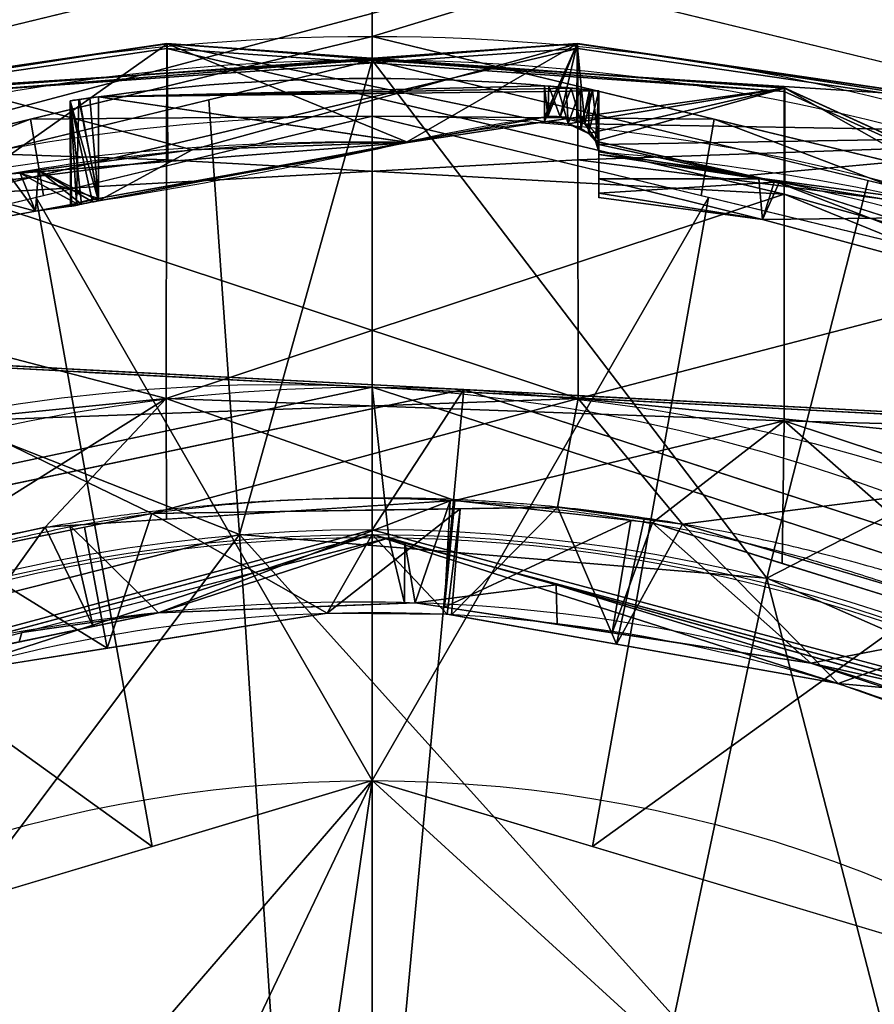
# Model space of a CAD drawing. Header units: millimetres. Extents: x -115 to 115, y -168 to 68.
# Tile 253 of 256: x -9 to 12, y 28 to 51. Entities that reach past the tile are written whole.
import ezdxf

# ---------------------------------------------------------------- set-up
doc = ezdxf.new("R2010")
doc.units = ezdxf.units.MM
doc.layers.add('100', color=7, linetype='Continuous', true_color=0xffffff)

msp = doc.modelspace()

# ---------------------------------------------------------------- linework, layer by layer
at = {"layer": '100', "color": 163, "linetype": 'Continuous'}
for p, q in [((4.184, 48.951, 4.561), (4.184, 49.825, 4.561)), ((4.184, 49.825, -4.561), (4.184, 49.065, -4.561)), ((-6.654, 47.026, -0.949), (-6.654, 49.555, -0.949)), ((-6.654, 49.555, 0.949), (-6.654, 47.089, 0.949)), ((5.5, 49.697, 3.613), (5.5, 48.216, 3.613)), ((5.5, 48.4, -3.613), (5.5, 49.697, -3.613)), ((5.5, 49.697, -3.613), (5.5, 49.697, 3.613))]:
    msp.add_line(p, q, dxfattribs=at)
at = {"layer": '100', "color": 163, "linetype": 'Continuous', "extrusion": (0, 0, -1)}
msp.add_circle((0, 0, 50), 39.036, dxfattribs=at)
at = {"layer": '100', "color": 163, "linetype": 'Continuous'}
msp.add_circle((0, 0, -49.799), 38.92, dxfattribs=at)
at = {"layer": '100', "color": 163, "linetype": 'Continuous', "extrusion": (0, 0, -1)}
for centre, radius, start, end in [((0, 0, -94), 68, 283.06797, 256.93203), ((0, 0, -81), 65, 283.06797, 256.93203), ((0, 0, -97), 51.024, 286.7388, 253.2612), ((0, 0, -80.215), 50.45, 286.0923, 253.9077), ((0, 0, 67), 42.5, 4.0012, 93.0018), ((0, 0, 50), 42.5, 4.0012, 93.0018), ((0, 0, 67), 42.5, 93.0018, 273.0018), ((0, 0, 50), 42.5, 93.0018, 273.0018), ((0, 0, -50), 38.845, 209.0115, 150.9893), ((0, 0, -100), 32.941, 283.1966, 256.8034)]:
    msp.add_arc(centre, radius, start, end, dxfattribs=at)
at = {"layer": '100', "color": 163, "linetype": 'Continuous'}
for centre, radius, start, end in [((0, 0, 84), 68, 283.06797, 256.93203), ((0, 0, 81), 53.418, 285.9698, 254.0302), ((0, 0, 97.321), 49.087, 286.8231, 253.1769), ((-2.226, 0.058, 50), 42.5, 86.9982, 266.9982), ((-2.226, 0.058, 67), 42.5, 86.9982, 266.9982), ((-2.226, 0.058, 50), 42.5, 266.9982, 86.9982), ((-2.226, 0.058, 67), 42.5, 266.9982, 86.9982)]:
    msp.add_arc(centre, radius, start, end, dxfattribs=at)
at = {"layer": '100', "color": 163, "linetype": 'Continuous', "extrusion": (0.987755, 0.102252, -0.117837)}
msp.add_arc((23.798, 101.057, -11.992), 3.55, 329.9332, 210.0668, dxfattribs=at)
at = {"layer": '100', "color": 163, "linetype": 'Continuous', "extrusion": (-0.316228, 0, 0.948683)}
msp.add_ellipse((0, 0, 3.167), major_axis=(-50, 0, -16.667), ratio=0.948683, start_param=4.628616, end_param=4.845864, dxfattribs=at)
at = {"layer": '100', "color": 163, "linetype": 'Continuous', "extrusion": (-0.316228, 0, -0.948683)}
msp.add_ellipse((0, 0, -3.167), major_axis=(50, 0, -16.667), ratio=0.948683, start_param=4.578914, end_param=4.796162, dxfattribs=at)
at = {"layer": '100', "color": 163, "linetype": 'Continuous'}
for points, knots in [([(5.5, 49.697, 3.613), (5.5, 49.697, 3.617), (5.5, 49.697, 3.622), (5.498, 49.697, 3.738), (5.478, 49.699, 3.85), (5.401, 49.707, 4.06), (5.345, 49.714, 4.159), (5.204, 49.728, 4.331), (5.118, 49.737, 4.407), (4.927, 49.757, 4.524), (4.821, 49.767, 4.566), (4.642, 49.784, 4.605), (4.571, 49.791, 4.613), (4.393, 49.807, 4.613), (4.285, 49.816, 4.595), (4.184, 49.825, 4.561)], [0, 0, 0, 0, 0.007335, 0.007335, 0.18428, 0.18428, 0.36122, 0.36122, 0.538894, 0.538894, 0.717558, 0.717558, 0.829628, 0.829628, 1, 1, 1, 1]), ([(4.184, 49.825, -4.561), (4.219, 49.822, -4.573), (4.255, 49.819, -4.583), (4.36, 49.81, -4.605), (4.43, 49.803, -4.613), (4.612, 49.787, -4.613), (4.726, 49.776, -4.593), (4.938, 49.756, -4.518), (5.039, 49.745, -4.462), (5.214, 49.727, -4.321), (5.291, 49.719, -4.235), (5.409, 49.707, -4.044), (5.453, 49.702, -3.937), (5.492, 49.697, -3.757), (5.5, 49.697, -3.685), (5.5, 49.697, -3.613)], [0, 0, 0, 0, 0.058695, 0.058695, 0.169509, 0.169509, 0.348871, 0.348871, 0.528243, 0.528243, 0.70743, 0.70743, 0.885805, 0.885805, 1, 1, 1, 1]), ([(-6.654, 49.555, 0.949), (-6.733, 49.545, 0.922), (-6.809, 49.534, 0.886), (-6.974, 49.511, 0.78), (-7.06, 49.499, 0.701), (-7.198, 49.479, 0.523), (-7.252, 49.471, 0.42), (-7.322, 49.461, 0.208), (-7.34, 49.458, 0.094), (-7.336, 49.459, -0.128), (-7.315, 49.462, -0.24), (-7.238, 49.473, -0.448), (-7.182, 49.482, -0.547), (-7.042, 49.502, -0.719), (-6.956, 49.514, -0.794), (-6.796, 49.536, -0.892), (-6.726, 49.546, -0.925), (-6.654, 49.555, -0.949)], [0, 0, 0, 0, 0.10077, 0.10077, 0.237334, 0.237334, 0.3729, 0.3729, 0.507086, 0.507086, 0.640293, 0.640293, 0.773505, 0.773505, 0.907686, 0.907686, 1, 1, 1, 1]), ([(5.5, 48.4, -3.613), (5.5, 48.495, -3.753), (5.47, 48.591, -3.896), (5.353, 48.758, -4.151), (5.269, 48.835, -4.268), (5.082, 48.942, -4.432), (4.99, 48.982, -4.491), (4.79, 49.042, -4.576), (4.678, 49.063, -4.603), (4.463, 49.082, -4.617), (4.359, 49.083, -4.608), (4.234, 49.071, -4.577), (4.209, 49.068, -4.57), (4.184, 49.065, -4.561)], [0, 0, 0, 0, 0.249313, 0.249313, 0.481154, 0.481154, 0.646229, 0.646229, 0.81239, 0.81239, 0.961757, 0.961757, 1, 1, 1, 1]), ([(4.184, 48.951, 4.561), (4.276, 48.96, 4.592), (4.375, 48.96, 4.61), (4.57, 48.943, 4.615), (4.668, 48.926, 4.603), (4.853, 48.878, 4.553), (4.943, 48.846, 4.514), (5.11, 48.767, 4.412), (5.188, 48.719, 4.345), (5.326, 48.607, 4.187), (5.384, 48.542, 4.092), (5.475, 48.391, 3.871), (5.5, 48.303, 3.741), (5.5, 48.216, 3.613)], [0, 0, 0, 0, 0.141995, 0.141995, 0.283733, 0.283733, 0.429129, 0.429129, 0.590053, 0.590053, 0.773808, 0.773808, 1, 1, 1, 1]), ([(0.875, 48.447, 3.458), (-2.713, 48.515, 3.428), (-6.279, 48.258, 3.367), (-13.363, 47.142, 2.962), (-16.893, 46.252, 2.648), (-21.896, 44.416, 2.029), (-23.514, 43.69, 1.798), (-26.735, 42.197, 1.355), (-28.327, 41.433, 1.058), (-32.965, 38.967, -0.255), (-35.822, 37.123, -1.595), (-39.022, 34.876, -3.884), (-39.683, 34.462, -4.368), (-40.844, 33.592, -5.43), (-41.343, 33.12, -5.998), (-42.856, 31.724, -7.708), (-43.811, 30.785, -8.886), (-46.625, 27.924, -12.428), (-48.078, 25.643, -14.85), (-50.65, 20.885, -19.621), (-51.672, 18.319, -21.901), (-52.801, 13.899, -24.69), (-53.121, 12.315, -25.529), (-53.611, 9.008, -26.891), (-53.744, 7.293, -27.392), (-54.054, 2.016, -28.452), (-54.062, -1.707, -28.473), (-53.762, -6.978, -27.47), (-53.637, -8.715, -26.987), (-53.161, -12.052, -25.654), (-52.859, -13.629, -24.846), (-51.759, -18.126, -22.076), (-50.713, -20.748, -19.746), (-48.783, -24.338, -16.157), (-48.121, -25.516, -14.951), (-46.966, -27.176, -13.142), (-46.546, -27.7, -12.534), (-45.753, -28.795, -11.331), (-45.313, -29.306, -10.74), (-43.854, -30.698, -8.973), (-42.909, -31.64, -7.782), (-41.428, -33.065, -6.062), (-40.93, -33.543, -5.495), (-39.796, -34.431, -4.428), (-39.148, -34.846, -3.939), (-35.928, -37.065, -1.643), (-33.139, -38.875, -0.321), (-28.508, -41.336, 1.006), (-26.89, -42.122, 1.313), (-23.646, -43.634, 1.778), (-22.016, -44.366, 2.01), (-17.002, -46.22, 2.637), (-13.529, -47.106, 2.955), (-9.936, -47.681, 3.159)], [0, 0, 0, 0, 0.0625, 0.0625, 0.125, 0.125, 0.15625, 0.15625, 0.1875, 0.1875, 0.25, 0.25, 0.265625, 0.265625, 0.28125, 0.28125, 0.3125, 0.3125, 0.375, 0.375, 0.4375, 0.4375, 0.46875, 0.46875, 0.5, 0.5, 0.5625, 0.5625, 0.59375, 0.59375, 0.625, 0.625, 0.6875, 0.6875, 0.71875, 0.71875, 0.734375, 0.734375, 0.75, 0.75, 0.78125, 0.78125, 0.796875, 0.796875, 0.8125, 0.8125, 0.875, 0.875, 0.90625, 0.90625, 0.9375, 0.9375, 1, 1, 1, 1]), ([(-16.056, -45.781, -4.135), (-18.964, -44.754, -4.407), (-21.749, -43.399, -4.708), (-27, -40.174, -5.756), (-29.409, -38.393, -6.655), (-33.599, -34.609, -9.315), (-35.254, -32.707, -11.128), (-37.858, -29.034, -15.476), (-39.032, -27.124, -17.662), (-40.579, -24.129, -20.928), (-41.061, -23.142, -22.045), (-41.985, -20.946, -24.038), (-42.392, -19.782, -24.982), (-43.472, -16.082, -27.636), (-44.02, -13.329, -29.161), (-44.515, -9.664, -30.367), (-44.609, -8.9, -30.527), (-44.744, -7.359, -30.838), (-44.8, -6.584, -30.986), (-44.957, -4.246, -31.339), (-45.033, -2.669, -31.481), (-45.108, 2.067, -31.615), (-44.943, 5.219, -31.262), (-44.383, 11.34, -30.041), (-43.857, 14.235, -28.666), (-42.889, 18.142, -26.193), (-42.519, 19.391, -25.281), (-41.673, 21.749, -23.34), (-41.186, 22.849, -22.329), (-39.724, 25.868, -19.032), (-38.592, 27.857, -16.899), (-36.734, 30.637, -13.596), (-36.095, 31.55, -12.493), (-34.555, 33.467, -10.52), (-33.673, 34.427, -9.574), (-30.72, 37.313, -7.286), (-28.351, 39.206, -6.215), (-24.505, 41.728, -5.217), (-23.176, 42.531, -4.999), (-20.427, 43.995, -4.614), (-18.994, 44.652, -4.436), (-14.623, 46.376, -3.975), (-11.623, 47.2, -3.767), (-5.468, 48.263, -3.5), (-2.293, 48.49, -3.474), (0.83, 48.452, -3.443)], [0, 0, 0, 0, 0.0625, 0.0625, 0.125, 0.125, 0.1875, 0.1875, 0.25, 0.25, 0.28125, 0.28125, 0.3125, 0.3125, 0.375, 0.375, 0.390625, 0.390625, 0.40625, 0.40625, 0.4375, 0.4375, 0.5, 0.5, 0.5625, 0.5625, 0.59375, 0.59375, 0.625, 0.625, 0.6875, 0.6875, 0.71875, 0.71875, 0.75, 0.75, 0.8125, 0.8125, 0.84375, 0.84375, 0.875, 0.875, 0.9375, 0.9375, 1, 1, 1, 1]), ([(5.5, 48.221, -3.356), (5.5, 47.505, -2.353), (5.5, 47.115, -1.151), (5.5, 47.088, 1.292), (5.5, 47.457, 2.513), (5.5, 48.157, 3.528)], [0, 0, 0, 0, 0.5, 0.5, 1, 1, 1, 1]), ([(5.5, 48.221, -3.356), (8.843, 47.937, -3.252), (12.17, 47.385, -3.048), (18.726, 45.664, -2.449), (21.837, 44.464, -2.025), (26.378, 42.363, -1.406), (27.879, 41.654, -1.15), (30.793, 40.134, -0.383), (32.225, 39.326, 0.112), (34.953, 37.662, 1.307), (36.244, 36.808, 2.002), (38.088, 35.535, 3.206), (38.684, 35.108, 3.635), (39.875, 34.302, 4.546), (40.455, 33.906, 5.052), (41.957, 32.577, 6.654), (42.891, 31.683, 7.765), (44.711, 29.88, 10.008), (45.608, 28.975, 11.136), (47.167, 26.969, 13.396), (47.851, 25.895, 14.535), (49.15, 23.693, 16.815), (49.764, 22.563, 17.962), (51.419, 19.012, 21.272), (52.268, 16.352, 23.328), (53.192, 11.902, 25.717), (53.445, 10.36, 26.395), (53.773, 7.118, 27.441), (53.868, 5.42, 27.82), (54.011, 1.995, 28.287), (54.037, 0.245, 28.36), (53.978, -3.057, 28.184), (53.902, -4.682, 27.947), (53.691, -7.888, 27.218), (53.542, -9.479, 26.713), (53.079, -12.48, 25.437), (52.795, -13.911, 24.682), (51.774, -18.021, 22.119), (50.836, -20.446, 20.014), (48.528, -24.871, 15.652), (47.253, -26.988, 13.407), (44.87, -29.832, 10.132), (43.915, -30.622, 9.05), (42.149, -32.364, 6.893), (41.302, -33.275, 5.817), (39.176, -34.892, 3.874), (37.936, -35.691, 3.039), (35.473, -37.339, 1.571), (34.196, -38.158, 0.937), (31.522, -39.733, -0.138), (30.128, -40.494, -0.581), (27.224, -41.965, -1.263), (25.72, -42.675, -1.484), (21.217, -44.74, -2.111), (18.13, -45.85, -2.514), (14.933, -46.656, -2.797)], [0, 0, 0, 0, 0.0625, 0.0625, 0.125, 0.125, 0.15625, 0.15625, 0.1875, 0.1875, 0.21875, 0.21875, 0.234375, 0.234375, 0.25, 0.25, 0.28125, 0.28125, 0.3125, 0.3125, 0.34375, 0.34375, 0.375, 0.375, 0.4375, 0.4375, 0.46875, 0.46875, 0.5, 0.5, 0.53125, 0.53125, 0.5625, 0.5625, 0.59375, 0.59375, 0.625, 0.625, 0.6875, 0.6875, 0.75, 0.75, 0.78125, 0.78125, 0.8125, 0.8125, 0.84375, 0.84375, 0.875, 0.875, 0.90625, 0.90625, 0.9375, 0.9375, 1, 1, 1, 1]), ([(9.5, -47.557, 3.679), (12.601, -46.956, 3.826), (15.602, -46.057, 4.059), (21.339, -43.637, 4.71), (24.106, -42.05, 5.033), (29.132, -38.613, 6.537), (31.445, -36.676, 7.702), (34.238, -33.816, 10.133), (35.055, -32.875, 11.082), (36.513, -30.968, 13.141), (37.132, -30.062, 14.299), (38.37, -28.151, 16.505), (38.957, -27.174, 17.607), (40.06, -25.164, 19.802), (40.562, -24.167, 20.934), (42.022, -21.012, 24.155), (42.826, -18.584, 26.016), (43.746, -14.524, 28.406), (44.009, -13.125, 29.101), (44.456, -10.217, 30.233), (44.638, -8.678, 30.593), (45, -3.959, 31.469), (45.129, -0.718, 31.661), (44.974, 3.982, 31.367), (44.879, 5.542, 31.173), (44.645, 8.599, 30.609), (44.471, 10.106, 30.265), (43.811, 14.443, 28.6), (43.226, 17.129, 26.984), (42.056, 20.75, 24.2), (41.601, 21.911, 23.219), (40.638, 24.016, 21.112), (40.149, 24.991, 19.991), (39.074, 26.971, 17.83), (38.498, 27.942, 16.753), (37.291, 29.826, 14.577), (36.685, 30.719, 13.444), (35.28, 32.6, 11.376), (34.47, 33.559, 10.385), (32.637, 35.471, 8.696), (31.62, 36.428, 8.002), (28.319, 39.23, 6.196), (25.788, 40.991, 5.428), (20.439, 44.078, 4.575), (17.551, 45.337, 4.25), (11.654, 47.195, 3.765), (8.619, 47.822, 3.609), (5.5, 48.157, 3.528)], [0, 0, 0, 0, 0.0625, 0.0625, 0.125, 0.125, 0.1875, 0.1875, 0.21875, 0.21875, 0.25, 0.25, 0.28125, 0.28125, 0.3125, 0.3125, 0.375, 0.375, 0.40625, 0.40625, 0.4375, 0.4375, 0.5, 0.5, 0.53125, 0.53125, 0.5625, 0.5625, 0.625, 0.625, 0.65625, 0.65625, 0.6875, 0.6875, 0.71875, 0.71875, 0.75, 0.75, 0.78125, 0.78125, 0.8125, 0.8125, 0.875, 0.875, 0.9375, 0.9375, 1, 1, 1, 1]), ([(-6.654, 47.089, 0.949), (-6.762, 47.07, 0.913), (-6.865, 47.049, 0.857), (-7.043, 47.005, 0.718), (-7.122, 46.982, 0.631), (-7.243, 46.943, 0.439), (-7.289, 46.926, 0.33), (-7.338, 46.903, 0.109), (-7.344, 46.896, -0.006), (-7.318, 46.895, -0.224), (-7.287, 46.9, -0.331), (-7.195, 46.919, -0.526), (-7.133, 46.932, -0.616), (-6.982, 46.964, -0.773), (-6.892, 46.983, -0.84), (-6.749, 47.01, -0.913), (-6.702, 47.018, -0.933), (-6.654, 47.026, -0.949)], [0, 0, 0, 0, 0.138026, 0.138026, 0.275993, 0.275993, 0.414387, 0.414387, 0.548336, 0.548336, 0.677406, 0.677406, 0.806365, 0.806365, 0.939486, 0.939486, 1, 1, 1, 1]), ([(38.795, 1.315, 40.868), (38.795, -5.261, 40.868), (37.811, -10.395, 41.323), (35.697, -16.482, 42.323), (35.246, -17.681, 42.543), (34.049, -19.915, 43.058), (33.354, -20.985, 43.3), (31.161, -24.176, 43.83), (29.524, -26.242, 43.969), (25.98, -30.037, 43.924), (23.929, -31.699, 43.827), (19.583, -34.608, 43.719), (17.293, -35.84, 43.67), (12.469, -37.841, 43.574), (9.934, -38.602, 43.528), (4.838, -39.587, 43.461), (2.249, -39.82, 43.436), (-5.635, -39.775, 43.497), (-10.818, -38.799, 43.757), (-18.13, -36.022, 44.227), (-20.458, -34.888, 44.39), (-24.904, -32.211, 44.655), (-27.031, -30.63, 44.783), (-29.925, -28.006, 44.73), (-30.87, -27.115, 44.664), (-32.556, -25.147, 44.499), (-33.274, -24.047, 44.425), (-35.444, -20.763, 44.198), (-36.639, -18.44, 44.08), (-39.661, -11.265, 43.834), (-40.825, -6.046, 43.802), (-40.991, 1.735, 43.794), (-40.791, 4.37, 43.802), (-39.89, 9.523, 43.846), (-39.197, 12.028, 43.881), (-37.361, 16.904, 44.016), (-36.206, 19.286, 44.119), (-34.225, 22.653, 44.322), (-33.497, 23.73, 44.394), (-32.011, 25.863, 44.544), (-31.13, 26.836, 44.643), (-28.23, 29.584, 44.811), (-26.215, 31.296, 44.724), (-21.79, 34.18, 44.475), (-19.413, 35.423, 44.316), (-12.112, 38.464, 43.838), (-6.829, 39.599, 43.531), (3.681, 39.961, 43.402), (9.05, 39.1, 43.508), (16.412, 36.265, 43.65), (18.794, 35.057, 43.701), (23.273, 32.195, 43.809), (25.362, 30.591, 43.889), (29.06, 26.822, 43.982), (30.745, 24.709, 43.884), (33.019, 21.498, 43.396), (33.734, 20.413, 43.175), (35.017, 18.165, 42.654), (35.518, 16.954, 42.406), (36.859, 13.205, 41.775), (37.56, 10.633, 41.433), (38.291, 6.677, 41.093), (38.478, 5.351, 41.008), (38.73, 2.686, 40.896), (38.795, 1.315, 40.868), (38.795, -5.261, 40.868)], [-0.015625, -0.015625, 0, 0, 0.0625, 0.0625, 0.078125, 0.078125, 0.09375, 0.09375, 0.125, 0.125, 0.15625, 0.15625, 0.1875, 0.1875, 0.21875, 0.21875, 0.25, 0.25, 0.3125, 0.3125, 0.34375, 0.34375, 0.375, 0.375, 0.390625, 0.390625, 0.40625, 0.40625, 0.4375, 0.4375, 0.5, 0.5, 0.53125, 0.53125, 0.5625, 0.5625, 0.59375, 0.59375, 0.609375, 0.609375, 0.625, 0.625, 0.65625, 0.65625, 0.6875, 0.6875, 0.75, 0.75, 0.8125, 0.8125, 0.84375, 0.84375, 0.875, 0.875, 0.90625, 0.90625, 0.921875, 0.921875, 0.9375, 0.9375, 0.96875, 0.96875, 0.984375, 0.984375, 1, 1, 1.0625, 1.0625]), ([(-35.268, -17.64, -42.534), (-33.403, -21.121, -43.336), (-31.846, -23.235, -43.721), (-28.528, -27.38, -44.009), (-26.704, -29.363, -43.918), (-20.555, -34.342, -43.721), (-15.755, -36.859, -43.629), (-8.116, -39.039, -43.501), (-5.469, -39.504, -43.463), (-0.211, -39.89, -43.44), (2.428, -39.824, -43.464), (10.376, -38.916, -43.697), (15.479, -37.371, -44.059), (22.527, -33.735, -44.518), (24.754, -32.344, -44.66), (27.849, -29.893, -44.761), (28.838, -29.012, -44.764), (30.774, -27.184, -44.678), (31.695, -26.225, -44.586), (34.042, -23.086, -44.338), (35.374, -20.835, -44.202), (37.705, -16.107, -43.987), (38.657, -13.662, -43.919), (40.804, -6.148, -43.791), (41.274, -0.795, -43.781), (40.42, 6.977, -43.82), (39.877, 9.577, -43.844), (38.319, 14.588, -43.942), (37.316, 16.997, -44.019), (35.506, 20.481, -44.191), (34.863, 21.633, -44.256), (33.42, 23.832, -44.408), (32.711, 24.943, -44.476), (31.044, 26.94, -44.643), (30.093, 27.835, -44.718), (28.158, 29.599, -44.763), (27.156, 30.463, -44.744), (24.014, 32.846, -44.62), (21.771, 34.179, -44.47), (17.069, 36.483, -44.164), (14.606, 37.427, -43.997), (7.097, 39.555, -43.569), (1.773, 40.105, -43.424), (-8.563, 39.202, -43.486), (-13.711, 37.671, -43.592), (-20.603, 33.997, -43.743), (-22.822, 32.53, -43.791), (-26.853, 29.217, -43.924), (-28.6, 27.294, -44.006), (-31.856, 23.218, -43.717), (-33.405, 21.096, -43.331), (-35.216, 17.746, -42.558), (-35.671, 16.552, -42.335), (-36.517, 14.126, -41.935), (-36.898, 12.886, -41.752), (-38.564, 6.588, -40.955), (-39.088, 1.313, -40.737), (-38.384, -6.44, -41.05), (-37.912, -9.033, -41.267), (-36.927, -12.786, -41.738), (-36.552, -14.019, -41.918), (-35.709, -16.45, -42.317), (-35.268, -17.64, -42.534), (-33.403, -21.121, -43.336)], [-0.015625, -0.015625, 0, 0, 0.03125, 0.03125, 0.0625, 0.0625, 0.125, 0.125, 0.15625, 0.15625, 0.1875, 0.1875, 0.25, 0.25, 0.28125, 0.28125, 0.296875, 0.296875, 0.3125, 0.3125, 0.34375, 0.34375, 0.375, 0.375, 0.4375, 0.4375, 0.46875, 0.46875, 0.5, 0.5, 0.515625, 0.515625, 0.53125, 0.53125, 0.546875, 0.546875, 0.5625, 0.5625, 0.59375, 0.59375, 0.625, 0.625, 0.6875, 0.6875, 0.75, 0.75, 0.78125, 0.78125, 0.8125, 0.8125, 0.84375, 0.84375, 0.859375, 0.859375, 0.875, 0.875, 0.9375, 0.9375, 0.96875, 0.96875, 0.984375, 0.984375, 1, 1, 1.03125, 1.03125]), ([(32.357, -17.944, 47.231), (31.369, -19.727, 46.673), (30.414, -21.568, 46.351), (28.06, -25.002, 45.97), (26.659, -26.627, 45.9), (23.507, -29.388, 45.943), (21.803, -30.602, 45.999), (18.21, -32.793, 46.068), (16.325, -33.74, 46.099), (10.507, -36.079, 46.196), (6.335, -36.979, 46.283), (-1.989, -37.453, 46.301), (-6.226, -37.07, 46.115), (-14.358, -35.402, 45.61), (-18.392, -34.108, 45.386), (-23.929, -31.121, 45.305), (-25.691, -29.97, 45.311), (-28.818, -27.104, 45.314), (-30.062, -25.436, 45.306), (-33.297, -20.065, 45.351), (-34.997, -16.217, 45.471), (-37.403, -8.285, 45.584), (-38.072, -4.064, 45.6), (-38.056, 4.223, 45.599), (-37.392, 8.362, 45.584), (-34.934, 16.383, 45.469), (-33.228, 20.201, 45.349), (-29.947, 25.593, 45.305), (-28.679, 27.236, 45.313), (-25.591, 30.034, 45.31), (-23.802, 31.21, 45.306), (-18.276, 34.146, 45.389), (-14.225, 35.446, 45.615), (-6.086, 37.087, 46.122), (-1.91, 37.459, 46.304), (6.48, 36.961, 46.277), (10.573, 36.063, 46.196), (16.426, 33.693, 46.098), (18.287, 32.75, 46.067), (21.838, 30.577, 45.998), (23.545, 29.361, 45.941), (26.713, 26.573, 45.901), (28.062, 24.999, 45.971), (30.404, 21.583, 46.349), (31.372, 19.721, 46.674), (32.358, 17.944, 47.231)], [0, 0, 0, 0, 0.03125, 0.03125, 0.0625, 0.0625, 0.09375, 0.09375, 0.125, 0.125, 0.1875, 0.1875, 0.25, 0.25, 0.3125, 0.3125, 0.34375, 0.34375, 0.375, 0.375, 0.4375, 0.4375, 0.5, 0.5, 0.5625, 0.5625, 0.625, 0.625, 0.65625, 0.65625, 0.6875, 0.6875, 0.75, 0.75, 0.8125, 0.8125, 0.875, 0.875, 0.90625, 0.90625, 0.9375, 0.9375, 0.96875, 0.96875, 1, 1, 1, 1]), ([(-32.878, 16.972, -47), (-30.984, 20.64, -47.391), (-28.493, 24.039, -47.559), (-22.544, 29.693, -47.571), (-19.045, 32.036, -47.506), (-11.566, 35.421, -47.454), (-7.496, 36.495, -47.424), (0.671, 37.247, -47.401), (4.869, 36.937, -47.442), (12.841, 35.02, -47.673), (16.719, 33.39, -47.841), (23.646, 29.021, -48.112), (26.784, 26.197, -48.187), (31.758, 19.697, -47.932), (33.745, 15.992, -47.83), (36.399, 8.233, -47.741), (37.092, 4.085, -47.734), (37.09, -4.1, -47.734), (36.395, -8.25, -47.741), (33.742, -15.998, -47.83), (31.754, -19.704, -47.935), (26.784, -26.198, -48.189), (23.645, -29.022, -48.11), (16.704, -33.399, -47.841), (12.822, -35.027, -47.671), (4.845, -36.941, -47.442), (0.641, -37.247, -47.401), (-7.517, -36.49, -47.423), (-11.594, -35.411, -47.454), (-19.058, -32.028, -47.507), (-22.558, -29.682, -47.571), (-28.5, -24.03, -47.559), (-30.984, -20.64, -47.391), (-32.878, -16.973, -47)], [0, 0, 0, 0, 0.0625, 0.0625, 0.125, 0.125, 0.1875, 0.1875, 0.25, 0.25, 0.3125, 0.3125, 0.375, 0.375, 0.4375, 0.4375, 0.5, 0.5, 0.5625, 0.5625, 0.625, 0.625, 0.6875, 0.6875, 0.75, 0.75, 0.8125, 0.8125, 0.875, 0.875, 0.9375, 0.9375, 1, 1, 1, 1])]:
    msp.add_open_spline(points, degree=3, knots=knots, dxfattribs=at)
for points in [[(4.184, 49.065, -4.561), (3.053, 48.906, -4.184), (1.934, 48.706, -3.811), (0.83, 48.452, -3.443)], [(0.875, 48.447, 3.458), (1.963, 48.675, 3.821), (3.065, 48.846, 4.188), (4.184, 48.951, 4.561)], [(-6.654, 47.026, -0.949), (-4.149, 47.444, -1.784), (-1.649, 47.884, -2.617), (0.83, 48.452, -3.443)], [(0.875, 48.447, 3.458), (-1.622, 47.925, 2.626), (-4.141, 47.518, 1.786), (-6.654, 47.089, 0.949)], [(5.5, 48.221, -3.356), (5.5, 48.282, -3.441), (5.5, 48.341, -3.526), (5.5, 48.4, -3.613)], [(5.5, 48.216, 3.613), (5.5, 48.196, 3.584), (5.5, 48.177, 3.556), (5.5, 48.157, 3.528)], [(-20.041, 43.551, 65.794), (-13.361, 43.201, 66.56), (-6.669, 42.85, 67), (0, 42.5, 67)], [(0, 42.5, 50), (-6.669, 42.85, 50), (-13.361, 43.201, 50.44), (-20.041, 43.551, 51.206)], [(2.226, 42.442, -67), (-4.443, 42.791, -67), (-11.135, 43.142, -66.56), (-17.815, 43.493, -65.794)], [(-17.815, 43.493, -51.206), (-11.135, 43.142, -50.44), (-4.443, 42.791, -50), (2.226, 42.442, -50)], [(20.041, 41.449, 51.206), (13.371, 41.799, 50.442), (6.692, 42.149, 50), (0, 42.5, 50)], [(0, 42.5, 67), (6.692, 42.149, 67), (13.371, 41.799, 66.558), (20.041, 41.449, 65.794)], [(22.267, 41.391, -65.794), (15.597, 41.74, -66.558), (8.918, 42.091, -67), (2.226, 42.442, -67)], [(2.226, 42.442, -50), (8.918, 42.091, -50), (15.597, 41.74, -50.442), (22.267, 41.391, -51.206)]]:
    msp.add_open_spline(points, degree=3, dxfattribs=at)
for points in [[(-18.696, 55.093, 81), (-16.966, 55.81, 81), (0, 53.418, 81), (-24.532, 47.452, 81)], [(16.966, 55.81, 81), (18.696, 55.093, 81), (24.532, 47.452, 81), (0, 53.418, 81)], [(14.686, 55.496, 97), (-23.331, 45.378, 97), (0, 51.024, 97)], [(-23.331, 45.378, 97), (14.686, 55.496, 97), (-14.686, 55.496, 97), (-17.305, 53.259, 97)], [(0, 51.024, 97), (23.331, 45.378, 97), (17.305, 53.259, 97), (14.686, 55.496, 97)], [(-16.587, 49.384, 81), (0, 53.418, 81), (0, 50.45, 80.215)], [(0, 50.45, 80.215), (0, 53.418, 81), (16.587, 49.384, 81)], [(0, 49.087, 97.321), (0, 51.024, 97), (-8.304, 49.015, 97)], [(8.304, 49.015, 97), (0, 51.024, 97), (0, 49.087, 97.321)], [(-4.988, 50.852, 19.273), (-4.981, 50.841, 10.824), (-20, 48.637, 11.134)], [(-20, 48.637, 11.134), (-19.961, 48.647, 19.24), (-4.988, 50.852, 19.273)], [(-20, 48.637, 11.134), (-4.981, 50.841, 10.824), (-9.538, 47.624, 3.14)], [(-4.988, 50.852, 19.273), (-19.961, 48.647, 19.24), (-19.93, 48.546, 27.39)], [(-19.93, 48.546, 27.39), (-4.994, 50.728, 27.76), (-4.988, 50.852, 19.273)], [(-4.999, 48.024, 35.779), (-4.994, 50.728, 27.76), (-19.93, 48.546, 27.39)], [(4.984, 50.852, -19.273), (-10.014, 49.776, -19.253), (-10.024, 49.768, -11.016)], [(-10.024, 49.768, -11.016), (4.977, 50.841, -10.824), (4.984, 50.852, -19.273)], [(4.977, 50.841, -10.824), (-10.024, 49.768, -11.016), (-4.375, 48.266, -3.502)], [(-10.009, 49.68, -27.525), (-10.014, 49.776, -19.253), (4.984, 50.852, -19.273)], [(4.984, 50.852, -19.273), (4.99, 50.729, -27.76), (-10.009, 49.68, -27.525)], [(-10.007, 47.189, -35.392), (-10.009, 49.68, -27.525), (4.99, 50.729, -27.76)], [(4.99, 50.729, -27.76), (4.995, 48.024, -35.779), (-10.007, 47.189, -35.392)], [(-4.981, 50.841, 10.824), (-4.963, 47.986, 3.28), (-9.538, 47.624, 3.14)], [(-4.994, 50.728, 27.76), (-4.999, 48.024, 35.779), (10.002, 47.19, 35.392)], [(-4.988, 50.852, 19.273), (-4.994, 50.728, 27.76), (10.004, 49.682, 27.525)], [(10.002, 47.19, 35.392), (10.004, 49.682, 27.525), (-4.994, 50.728, 27.76)], [(-4.988, 50.852, 19.273), (10.01, 49.777, 19.253), (10.019, 49.769, 11.016)], [(10.004, 49.682, 27.525), (10.01, 49.777, 19.253), (-4.988, 50.852, 19.273)], [(10.019, 49.769, 11.016), (-4.981, 50.841, 10.824), (-4.988, 50.852, 19.273)], [(-4.981, 50.841, 10.824), (4.184, 48.951, 4.561), (0.875, 48.447, 3.458)], [(4.184, 48.951, 4.561), (-4.981, 50.841, 10.824), (10.019, 49.769, 11.016)], [(0.875, 48.447, 3.458), (-4.963, 47.986, 3.28), (-4.981, 50.841, 10.824)], [(-4.375, 48.266, -3.502), (0.83, 48.452, -3.443), (4.977, 50.841, -10.824)], [(0.83, 48.452, -3.443), (4.184, 49.065, -4.561), (4.977, 50.841, -10.824)], [(4.184, 49.065, -4.561), (4.26, 49.074, -4.583), (4.977, 50.841, -10.824)], [(4.26, 49.074, -4.583), (4.565, 49.073, -4.61), (4.977, 50.841, -10.824)], [(4.565, 49.073, -4.61), (4.971, 48.953, -4.442), (4.977, 50.841, -10.824)], [(4.977, 50.841, -10.824), (4.971, 48.953, -4.442), (5.16, 48.897, -4.364)], [(4.984, 50.852, -19.273), (4.977, 50.841, -10.824), (19.997, 48.637, -11.134)], [(5.16, 48.897, -4.364), (19.997, 48.637, -11.134), (4.977, 50.841, -10.824)], [(4.984, 50.852, -19.273), (19.958, 48.648, -19.24), (19.927, 48.547, -27.39)], [(19.997, 48.637, -11.134), (19.958, 48.648, -19.24), (4.984, 50.852, -19.273)], [(19.927, 48.547, -27.39), (4.99, 50.729, -27.76), (4.984, 50.852, -19.273)], [(4.995, 48.024, -35.779), (4.99, 50.729, -27.76), (19.927, 48.547, -27.39)], [(0, 50.45, 80.215), (-15.666, 46.643, 80.215), (-16.587, 49.384, 81)], [(-3.225, 38.921, 74.637), (-3.973, 49.485, 80.215), (0, 50.45, 80.215)], [(9.587, 37.859, 74.637), (-3.225, 38.921, 74.637), (0, 50.45, 80.215)], [(16.587, 49.384, 81), (15.666, 46.643, 80.215), (0, 50.45, 80.215)], [(0, 50.45, 80.215), (12.048, 47.522, 80.215), (9.587, 37.859, 74.637)], [(-8.84, 47.68, -3.646), (-4.375, 48.266, -3.502), (-10.024, 49.768, -11.016)], [(0.875, 48.447, 3.458), (4.184, 48.951, 4.561), (4.184, 49.825, 4.561), (-6.654, 49.555, 0.949)], [(-6.654, 49.555, -0.949), (4.184, 49.825, -4.561), (4.184, 49.065, -4.561), (0.83, 48.452, -3.443)], [(-6.654, 49.555), (-6.654, 49.555, 0.949), (4.184, 49.825, 4.561)], [(4.184, 49.825, 4.561), (4.842, 49.765, 4.087), (-6.654, 49.555)], [(5.5, 49.697, 3.613), (4.184, 49.825, -4.561), (-6.654, 49.555, -0.949)], [(4.842, 49.765, 4.087), (5.5, 49.697, 3.613), (-6.654, 49.555)], [(4.26, 49.074, -4.583), (4.184, 49.825, -4.561), (4.291, 49.816, -4.59)], [(4.26, 49.074, -4.583), (4.184, 49.065, -4.561), (4.184, 49.825, -4.561)], [(4.5, 49.797, 4.613), (4.184, 49.825, 4.561), (4.184, 48.951, 4.561)], [(4.842, 49.765, 4.087), (4.184, 49.825, 4.561), (4.5, 49.797, 4.613)], [(4.291, 49.816, -4.59), (4.184, 49.825, -4.561), (4.842, 49.765, -4.087)], [(4.842, 49.765, -4.087), (4.184, 49.825, -4.561), (5.5, 49.697, 3.613)], [(4.5, 49.797, 4.613), (4.184, 48.951, 4.561), (4.759, 48.902, 4.578)], [(10.019, 49.769, 11.016), (4.759, 48.902, 4.578), (4.184, 48.951, 4.561)], [(4.565, 49.073, -4.61), (4.26, 49.074, -4.583), (4.291, 49.816, -4.59)], [(4.291, 49.816, -4.59), (4.832, 49.766, -4.556), (4.565, 49.073, -4.61)], [(4.842, 49.765, -4.087), (4.832, 49.766, -4.556), (4.291, 49.816, -4.59)], [(4.759, 48.902, 4.578), (4.711, 49.778, 4.59), (4.5, 49.797, 4.613)], [(4.842, 49.765, 4.087), (4.5, 49.797, 4.613), (4.711, 49.778, 4.59)], [(5.074, 48.923, -4.399), (4.565, 49.073, -4.61), (4.832, 49.766, -4.556)], [(4.759, 48.902, 4.578), (5.057, 49.743, 4.378), (4.711, 49.778, 4.59)], [(4.711, 49.778, 4.59), (5.275, 49.721, 4.245), (4.842, 49.765, 4.087)], [(5.252, 48.667, 4.271), (4.759, 48.902, 4.578), (10.019, 49.769, 11.016)], [(4.832, 49.766, -4.556), (5.05, 49.744, -4.381), (5.074, 48.923, -4.399)], [(5.35, 49.713, -4.139), (4.832, 49.766, -4.556), (4.842, 49.765, -4.087)], [(5.275, 49.721, 4.245), (5.5, 49.697, 3.613), (4.842, 49.765, 4.087)], [(4.842, 49.765, -4.087), (5.477, 49.699, -3.827), (5.35, 49.713, -4.139)], [(4.842, 49.765, -4.087), (5.5, 49.697, -3.613), (5.477, 49.699, -3.827)], [(5.5, 49.697, 3.613), (5.5, 49.697, -3.613), (4.842, 49.765, -4.087)], [(5.425, 48.474, 3.993), (5.252, 48.667, 4.271), (10.019, 49.769, 11.016)], [(10.019, 49.769, 11.016), (10.022, 47.423, 3.712), (5.425, 48.474, 3.993)], [(10.01, 49.777, 19.253), (10.004, 49.682, 27.525), (24.509, 43.125, 26.683)], [(10.01, 49.777, 19.253), (24.511, 43.156, 19.182), (24.513, 43.158, 11.727)], [(24.513, 43.158, 11.727), (10.019, 49.769, 11.016), (10.01, 49.777, 19.253)], [(24.509, 43.125, 26.683), (24.511, 43.156, 19.182), (10.01, 49.777, 19.253)], [(10.019, 49.769, 11.016), (24.513, 43.158, 11.727), (19.587, 44.356, 4.516)], [(19.587, 44.356, 4.516), (10.022, 47.423, 3.712), (10.019, 49.769, 11.016)], [(-6.654, 49.555), (-7.338, 49.459, -0.018), (-7.129, 49.489, 0.611)], [(-7.112, 49.492, -0.633), (-7.338, 49.459, -0.018), (-6.654, 49.555)], [(-6.654, 47.089, 0.949), (-6.654, 49.555, 0.949), (-7.129, 49.489, 0.611)], [(-7.129, 49.489, 0.611), (-6.654, 49.555, 0.949), (-6.654, 49.555)], [(-6.654, 49.555), (-6.862, 49.527, -0.852), (-7.112, 49.492, -0.633)], [(-6.654, 47.026, -0.949), (-7.112, 49.492, -0.633), (-6.862, 49.527, -0.852)], [(-6.862, 49.527, -0.852), (-6.654, 49.555, -0.949), (-6.654, 47.026, -0.949)], [(-6.654, 49.555), (-6.654, 49.555, -0.949), (-6.862, 49.527, -0.852)], [(-6.654, 49.555, -0.949), (-6.654, 49.555), (5.5, 49.697, 3.613)], [(-6.654, 49.555, 0.949), (-6.654, 47.089, 0.949), (0.875, 48.447, 3.458)], [(0.83, 48.452, -3.443), (-6.654, 47.026, -0.949), (-6.654, 49.555, -0.949)], [(4.759, 48.902, 4.578), (5.063, 48.757, 4.389), (5.057, 49.743, 4.378)], [(5.074, 48.923, -4.399), (5.05, 49.744, -4.381), (5.35, 49.713, -4.139)], [(5.275, 49.721, 4.245), (5.057, 49.743, 4.378), (5.063, 48.757, 4.389)], [(5.063, 48.757, 4.389), (5.252, 48.667, 4.271), (5.275, 49.721, 4.245)], [(5.35, 49.713, -4.139), (5.16, 48.897, -4.364), (5.074, 48.923, -4.399)], [(5.5, 48.4, -3.613), (5.16, 48.897, -4.364), (5.35, 49.713, -4.139)], [(5.252, 48.667, 4.271), (5.5, 49.697, 3.613), (5.275, 49.721, 4.245)], [(5.5, 49.697, 3.613), (5.252, 48.667, 4.271), (5.425, 48.474, 3.993)], [(5.35, 49.713, -4.139), (5.477, 49.699, -3.827), (5.5, 48.4, -3.613)], [(5.425, 48.474, 3.993), (5.5, 48.216, 3.613), (5.5, 49.697, 3.613)], [(5.477, 49.699, -3.827), (5.5, 49.697, -3.613), (5.5, 48.4, -3.613)], [(5.5, 49.697, 3.613), (5.5, 47.559, 2.431), (5.5, 47.11, 0.469)], [(5.5, 47.11, 0.469), (5.5, 48.221, -3.356), (5.5, 49.697, -3.613), (5.5, 49.697, 3.613)], [(5.5, 49.697, 3.613), (5.5, 48.157, 3.528), (5.5, 47.559, 2.431)], [(5.5, 49.697, 3.613), (5.5, 48.216, 3.613), (5.5, 48.157, 3.528)], [(5.5, 48.221, -3.356), (5.5, 48.4, -3.613), (5.5, 49.697, -3.613)], [(24.509, 43.125, 26.683), (10.004, 49.682, 27.525), (10.002, 47.19, 35.392)], [(-20.111, 45.563, 80.215), (-3.973, 49.485, 80.215), (-3.225, 38.921, 74.637)], [(-6.654, 47.026, -0.949), (-7.338, 49.459, -0.018), (-7.112, 49.492, -0.633)], [(-7.338, 49.459, -0.018), (-7.331, 46.896, -0.117), (-7.306, 46.907, -0.007)], [(-7.338, 49.459, -0.018), (-7.059, 46.948, -0.693), (-7.331, 46.896, -0.117)], [(-7.338, 49.459, -0.018), (-6.794, 47.001, -0.89), (-7.059, 46.948, -0.693)], [(-7.338, 49.459, -0.018), (-6.654, 47.026, -0.949), (-6.794, 47.001, -0.89)], [(-7.306, 46.907, -0.007), (-7.332, 49.459, -0.002), (-7.338, 49.459, -0.018)], [(-7.182, 46.963, 0.535), (-7.129, 49.489, 0.611), (-7.332, 49.459, -0.002)], [(-7.332, 49.459, -0.002), (-7.306, 46.907, -0.007), (-7.182, 46.963, 0.535)], [(-7.129, 49.489, 0.611), (-7.182, 46.963, 0.535), (-6.654, 47.089, 0.949)], [(-8.304, 49.015, 97), (-7.989, 47.154, 97.321), (0, 49.087, 97.321)], [(0, 32.941, 100), (0, 49.087, 97.321), (-8.165, 47.112, 97.321)], [(0, 49.087, 97.321), (7.989, 47.154, 97.321), (8.304, 49.015, 97)], [(8.165, 47.112, 97.321), (0, 49.087, 97.321), (0, 32.941, 100)], [(-8.304, 49.015, 97), (-23.331, 45.378, 97), (-22.435, 43.66, 97.321)], [(-22.435, 43.66, 97.321), (-7.989, 47.154, 97.321), (-8.304, 49.015, 97)], [(19.997, 48.637, -11.134), (5.16, 48.897, -4.364), (5.5, 48.4, -3.613)], [(8.304, 49.015, 97), (7.989, 47.154, 97.321), (22.435, 43.66, 97.321)], [(22.435, 43.66, 97.321), (23.331, 45.378, 97), (8.304, 49.015, 97)], [(9.002, 47.638, -3.147), (19.997, 48.637, -11.134), (5.5, 48.4, -3.613)], [(9.002, 47.638, -3.147), (20.041, 46.14, -3.577), (19.997, 48.637, -11.134)], [(-19.93, 48.546, 27.39), (-19.906, 46.111, 35.156), (-4.999, 48.024, 35.779)], [(-8.552, 47.702, 3.17), (0.875, 48.447, 3.458), (-6.654, 47.089, 0.949)], [(-6.654, 47.026, -0.949), (0.83, 48.452, -3.443), (-4.375, 48.266, -3.502)], [(19.927, 48.547, -27.39), (19.904, 46.111, -35.156), (4.995, 48.024, -35.779)], [(5.425, 48.474, 3.993), (10.022, 47.423, 3.712), (9.771, 47.503, 3.691)], [(9.771, 47.503, 3.691), (5.5, 48.216, 3.613), (5.425, 48.474, 3.993)], [(5.5, 48.4, -3.613), (5.5, 48.221, -3.356), (9.002, 47.638, -3.147)], [(-4.375, 48.266, -3.502), (-8.106, 47.776, -3.623), (-6.654, 47.026, -0.949)], [(9.89, 47.49, -3.094), (5.5, 48.221, -3.356), (5.5, 47.214, 0.111)], [(9.771, 47.503, 3.691), (5.5, 48.157, 3.528), (5.5, 48.216, 3.613)], [(5.5, 47.559, 2.431), (5.5, 48.157, 3.528), (9.386, 47.562, 3.676)], [(-5.003, 42.225, 41.975), (-4.999, 48.024, 35.779), (-19.906, 46.111, 35.156)], [(-10.007, 47.189, -35.392), (4.995, 48.024, -35.779), (4.999, 42.226, -41.975)], [(10.002, 47.19, 35.392), (-4.999, 48.024, 35.779), (-5.003, 42.225, 41.975)], [(4.999, 42.226, -41.975), (4.995, 48.024, -35.779), (19.904, 46.111, -35.156)], [(-12.146, 46.04, -0.373), (-8.184, 46.778, -0.169), (-8.84, 47.68, -3.646)], [(-10.936, 47.514, 3.097), (-8.552, 47.702, 3.17), (-8.184, 46.778, -0.169)], [(-8.184, 46.778, -0.169), (-8.106, 47.776, -3.623), (-8.84, 47.68, -3.646)], [(-8.184, 46.778, -0.169), (-8.552, 47.702, 3.17), (-7.182, 46.963, 0.535)], [(-6.654, 47.089, 0.949), (-7.182, 46.963, 0.535), (-8.552, 47.702, 3.17)], [(-7.059, 46.948, -0.693), (-8.106, 47.776, -3.623), (-8.184, 46.778, -0.169)], [(-8.106, 47.776, -3.623), (-6.794, 47.001, -0.89), (-6.654, 47.026, -0.949)], [(-8.106, 47.776, -3.623), (-7.059, 46.948, -0.693), (-6.794, 47.001, -0.89)], [(20.041, 46.14, -3.577), (9.002, 47.638, -3.147), (15.009, 46.638, -2.788)], [(-8.184, 46.778, -0.169), (-12.146, 46.04, -0.373), (-10.936, 47.514, 3.097)], [(5.5, 47.559, 2.431), (9.386, 47.562, 3.676), (9.477, 46.572, 0.226)], [(9.477, 46.572, 0.226), (5.5, 47.11, 0.469), (5.5, 47.559, 2.431)], [(5.5, 47.214, 0.111), (9.477, 46.572, 0.226), (9.89, 47.49, -3.094)], [(9.477, 46.572, 0.226), (9.386, 47.562, 3.676), (9.771, 47.503, 3.691)], [(18.474, 44.14, 0.894), (9.477, 46.572, 0.226), (9.771, 47.503, 3.691)], [(15.009, 46.638, -2.788), (9.89, 47.49, -3.094), (9.477, 46.572, 0.226)], [(9.587, 37.859, 74.637), (12.048, 47.522, 80.215), (23.153, 44.824, 80.215)], [(9.771, 47.503, 3.691), (18.18, 44.807, 4.398), (18.474, 44.14, 0.894)], [(4.999, 42.226, -41.975), (-10.008, 41.684, -41.605), (-10.007, 47.189, -35.392)], [(-5.003, 42.225, 41.975), (10.003, 41.685, 41.605), (10.002, 47.19, 35.392)], [(9.477, 46.572, 0.226), (5.5, 47.214, 0.111), (5.5, 47.11, 0.469)], [(10.002, 47.19, 35.392), (24.508, 41.29, 33.952), (24.509, 43.125, 26.683)], [(24.508, 41.29, 33.952), (10.002, 47.19, 35.392), (10.003, 41.685, 41.605)], [(-5.348, 31.339, 100), (-8.165, 47.112, 97.321), (-22.435, 43.66, 97.321)], [(-7.182, 46.963, 0.535), (-7.331, 46.896, -0.117), (-8.184, 46.778, -0.169)], [(-8.184, 46.778, -0.169), (-7.322, 46.898, -0.136), (-7.059, 46.948, -0.693)], [(-7.331, 46.896, -0.117), (-7.322, 46.898, -0.136), (-8.184, 46.778, -0.169)], [(-8.165, 47.112, 97.321), (-5.348, 31.339, 100), (0, 32.941, 100)], [(0, 32.941, 100), (5.348, 31.339, 100), (8.165, 47.112, 97.321)], [(22.435, 43.66, 97.321), (8.165, 47.112, 97.321), (5.348, 31.339, 100)], [(9.477, 46.572, 0.226), (18.474, 44.14, 0.894), (15.009, 46.638, -2.788)], [(-19.906, 46.111, 35.156), (-19.89, 40.745, 41.335), (-5.003, 42.225, 41.975)], [(19.904, 46.111, -35.156), (19.887, 40.746, -41.335), (4.999, 42.226, -41.975)], [(-3.225, 38.921, 74.637), (-15.688, 35.765, 74.637), (-20.111, 45.563, 80.215)], [(23.153, 44.824, 80.215), (21.361, 32.695, 74.637), (9.587, 37.859, 74.637)], [(-22.435, 43.66, 97.321), (-16.214, 28.083, 100), (-5.348, 31.339, 100)], [(5.348, 31.339, 100), (16.214, 28.083, 100), (22.435, 43.66, 97.321)], [(-17.937, 38.688, 67), (0, 42.5, 67), (-18.334, 43.461, 65.983)], [(-18.334, 43.461, 51.017), (0, 42.5, 50), (-17.937, 38.688, 50)], [(0, 42.5, 50), (-18.334, 43.461, 51.017), (-18.334, 43.461, 65.983), (0, 42.5, 67)], [(-16.108, 43.403, -65.983), (2.226, 42.442, -67), (-15.725, 38.681, -67)], [(2.226, 42.442, -67), (-16.108, 43.403, -65.983), (-16.108, 43.403, -51.017), (2.226, 42.442, -50)], [(-15.725, 38.681, -50), (2.226, 42.442, -50), (-16.108, 43.403, -51.017)], [(-13.435, 13.435, 67), (0, 19, 67), (0, 42.5, 67), (-21.519, 37.927, 67)], [(-21.519, 37.927, 50), (0, 42.5, 50), (0.403, 38.843, 50), (-19.19, 33.774, 50)], [(-19.518, 33.806, -50), (0, 39.036, -50), (2.226, 42.442, -50), (-19.073, 37.98, -50)], [(-19.073, 37.98, -67), (2.226, 42.442, -67), (0, 18.5, -67), (-13.081, 13.081, -67)], [(0, 42.5, 67), (17.44, 36.833, 67), (19.768, 41.463, 65.811)], [(20.923, 35.701, 67), (0, 42.5, 67), (0, 19, 67), (13.435, 13.435, 67)], [(19.886, 33.37, 50), (0.403, 38.843, 50), (0, 42.5, 50), (20.923, 35.701, 50)], [(19.768, 41.463, 51.189), (17.44, 36.833, 50), (0, 42.5, 50)], [(0, 42.5, 67), (20.041, 41.449, 65.794), (20.041, 41.449, 51.206), (0, 42.5, 50)], [(23.148, 35.643, -50), (2.226, 42.442, -50), (0, 39.036, -50), (19.518, 33.806, -50)], [(2.226, 42.442, -67), (23.148, 35.643, -67), (13.081, 13.081, -67), (0, 18.5, -67)], [(2.226, 42.442, -50), (19.666, 36.774, -50), (21.994, 41.405, -51.189)], [(21.994, 41.405, -65.811), (19.666, 36.774, -67), (2.226, 42.442, -67)], [(2.226, 42.442, -50), (22.267, 41.391, -51.206), (22.267, 41.391, -65.794), (2.226, 42.442, -67)], [(-5.003, 42.225, 41.975), (-19.89, 40.745, 41.335), (-11.091, 38.41, 43.798)], [(-11.091, 38.41, 43.798), (-7.944, 39.098, 43.645), (-5.003, 42.225, 41.975)], [(-5.358, 39.432, -43.471), (-10.008, 41.684, -41.605), (4.999, 42.226, -41.975)], [(-7.944, 39.098, 43.645), (-5.002, 39.291, 43.587), (-5.003, 42.225, 41.975)], [(4.999, 42.226, -41.975), (4.497, 39.582, -43.523), (-5.358, 39.432, -43.471)], [(10.003, 41.685, 41.605), (-5.003, 42.225, 41.975), (2.007, 39.75, 43.449)], [(-5.003, 42.225, 41.975), (-5.002, 39.291, 43.587), (2.007, 39.75, 43.449)], [(7.534, 39.17, -43.627), (4.497, 39.582, -43.523), (4.999, 42.226, -41.975)], [(7.534, 39.17, -43.627), (4.999, 42.226, -41.975), (19.887, 40.746, -41.335)], [(-5.358, 39.432, -43.471), (-10.008, 38.483, -43.533), (-10.008, 41.684, -41.605)], [(2.007, 39.75, 43.449), (6.806, 39.203, 43.487), (10.003, 41.685, 41.605)], [(6.806, 39.203, 43.487), (9.956, 38.22, 43.541), (10.003, 41.685, 41.605)], [(10.003, 41.685, 41.605), (9.956, 38.22, 43.541), (16.155, 36.286, 43.647)], [(10.003, 41.685, 41.605), (24.507, 36.881, 40.061), (24.508, 41.29, 33.952)], [(16.155, 36.286, 43.647), (24.507, 36.881, 40.061), (10.003, 41.685, 41.605)], [(19.887, 40.746, -41.335), (17.472, 36.228, -44.189), (7.534, 39.17, -43.627)], [(1.888, 39.742, 43.452), (-7.346, 39.137, 43.633), (-5.19, 37.022, 46.148)], [(-5.19, 37.022, 46.148), (1.039, 37.265, 46.291), (1.888, 39.742, 43.452)], [(1.039, 37.265, 46.291), (1.753, 37.156, 46.284), (1.888, 39.742, 43.452)], [(6.283, 39.262, 43.483), (2.007, 39.75, 43.449), (1.753, 37.156, 46.284)], [(2.007, 39.75, 43.449), (1.888, 39.742, 43.452), (1.753, 37.156, 46.284)], [(-5.358, 39.432, -43.471), (2.138, 39.546, -43.511), (-1.094, 37.012, -47.41)], [(2.138, 39.546, -43.511), (1.819, 36.985, -47.423), (-1.094, 37.012, -47.41)], [(2.138, 39.546, -43.511), (1.921, 36.967, -47.425), (1.819, 36.985, -47.423)], [(1.921, 36.967, -47.425), (2.138, 39.546, -43.511), (4.497, 39.582, -43.523)], [(4.497, 39.582, -43.523), (5.93, 36.255, -47.515), (1.921, 36.967, -47.425)], [(4.497, 39.582, -43.523), (6.601, 39.297, -43.595), (5.93, 36.255, -47.515)], [(-6.438, 36.157, -47.431), (-6.993, 39.098, -43.493), (-5.358, 39.432, -43.471)], [(-1.094, 37.012, -47.41), (-6.438, 36.157, -47.431), (-5.358, 39.432, -43.471)], [(1.753, 37.156, 46.284), (5.825, 36.535, 46.242), (6.283, 39.262, 43.483)], [(6.806, 39.203, 43.487), (6.283, 39.262, 43.483), (5.825, 36.535, 46.242)], [(5.93, 36.255, -47.515), (6.601, 39.297, -43.595), (7.534, 39.17, -43.627)], [(0, 39.036, -50), (-19.518, 33.806, -50), (-19.46, 33.705, -49.799), (0, 38.92, -49.799)], [(-7.944, 39.098, 43.645), (-10.975, 38.435, 43.792), (-10.184, 35.971, 45.86)], [(-10.184, 35.971, 45.86), (-6.776, 36.689, 46.057), (-7.944, 39.098, 43.645)], [(-10.158, 38.453, -43.535), (-6.993, 39.098, -43.493), (-6.438, 36.157, -47.431)], [(-6.776, 36.689, 46.057), (-7.346, 39.137, 43.633), (-7.944, 39.098, 43.645)], [(-7.346, 39.137, 43.633), (-6.776, 36.689, 46.057), (-5.19, 37.022, 46.148)], [(19.518, 33.806, -50), (0, 39.036, -50), (0, 38.92, -49.799), (19.46, 33.705, -49.799)], [(5.825, 36.535, 46.242), (10.648, 35.798, 46.193), (6.806, 39.203, 43.487)], [(11.312, 35.3, -47.635), (5.93, 36.255, -47.515), (7.534, 39.17, -43.627)], [(15.021, 36.64, 43.628), (6.806, 39.203, 43.487), (10.648, 35.798, 46.193)], [(7.534, 39.17, -43.627), (15.51, 36.809, -44.078), (11.312, 35.3, -47.635)], [(-11.998, 27.2, 71.335), (-15.688, 35.765, 74.637), (-3.225, 38.921, 74.637)], [(0, 38.92, -49.799), (-14.637, 34.998, -49.799), (-10.548, 35.5, -47.448)], [(-3.225, 38.921, 74.637), (-2.466, 27.2, 71.335), (-11.998, 27.2, 71.335)], [(-10.548, 35.5, -47.448), (-1.094, 37.012, -47.41), (0, 38.92, -49.799)], [(-5.19, 37.022, 46.148), (-8.511, 36.537, 50), (0.403, 38.843, 50)], [(0.403, 38.843, 50), (0.783, 37.255, 46.285), (-5.19, 37.022, 46.148)], [(-3.225, 38.921, 74.637), (9.587, 37.859, 74.637), (7.332, 27.2, 71.335)], [(7.332, 27.2, 71.335), (-2.466, 27.2, 71.335), (-3.225, 38.921, 74.637)], [(-1.094, 37.012, -47.41), (0, 37.002, -47.415), (0, 38.92, -49.799)], [(0, 38.92, -49.799), (1.819, 36.985, -47.423), (11.312, 35.3, -47.635)], [(0, 38.92, -49.799), (0, 37.002, -47.415), (1.819, 36.985, -47.423)], [(11.312, 35.3, -47.635), (14.637, 34.998, -49.799), (0, 38.92, -49.799)], [(0.403, 38.843, 50), (0.789, 38.734, 50), (0.783, 37.255, 46.285)], [(1.039, 37.265, 46.291), (0.783, 37.255, 46.285), (0.789, 38.734, 50)], [(1.039, 37.265, 46.291), (0.789, 38.734, 50), (4.47, 37.7, 50)], [(-6.438, 36.157, -47.431), (-10.169, 35.56, -47.446), (-10.158, 38.453, -43.535)], [(12.339, 27.2, 71.335), (7.332, 27.2, 71.335), (9.587, 37.859, 74.637)], [(12.339, 27.2, 71.335), (9.587, 37.859, 74.637), (21.361, 32.695, 74.637)], [(4.47, 37.7, 50), (4.489, 36.739, 46.256), (1.039, 37.265, 46.291)], [(4.47, 37.7, 50), (13.46, 35.175, 50), (10.648, 35.798, 46.193)], [(10.648, 35.798, 46.193), (4.489, 36.739, 46.256), (4.47, 37.7, 50)], [(-5.19, 37.022, 46.148), (-8.577, 36.31, 45.953), (-8.511, 36.537, 50)], [(10.648, 35.798, 46.193), (13.758, 34.765, 46.142), (15.021, 36.64, 43.628)], [(14.024, 34.338, -47.734), (11.312, 35.3, -47.635), (15.51, 36.809, -44.078)], [(-11.92, 35.655, 50), (-8.511, 36.537, 50), (-8.577, 36.31, 45.953)], [(13.46, 35.175, 50), (13.271, 34.927, 46.15), (10.648, 35.798, 46.193)], [(11.312, 35.3, -47.635), (14.024, 34.338, -47.734), (14.637, 34.998, -49.799)], [(0, 32.941, 100), (-18.115, 27.513, 100), (-11.894, 23.016, 100), (-6.019, 25.963, 100)], [(0, 32.941, 100), (-6.019, 25.963, 100), (-2.975, 26.706, 100)], [(-2.975, 26.706, 100), (-0.859, 26.977, 100), (0, 32.941, 100)], [(-0.859, 26.977, 100), (7.27, 26.303, 100), (0, 32.941, 100)], [(7.27, 26.303, 100), (12.773, 24.184, 100), (18.115, 27.513, 100), (0, 32.941, 100)]]:
    msp.add_3dface(points, dxfattribs=at)

doc.saveas('drawing.dxf')
